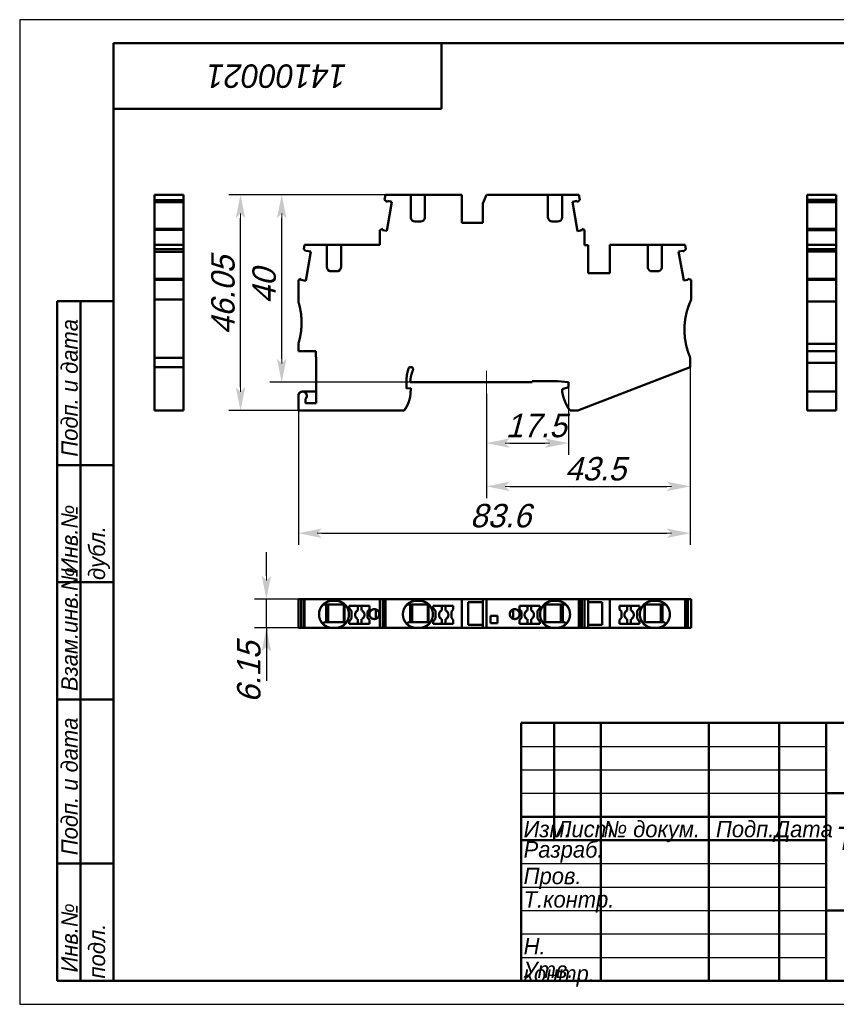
# Model space of a CAD drawing. Header units: millimetres. Extents: x 0 to 297, y 0 to 210.
# Tile 1 of 2: x 0 to 174, y 0 to 210. Entities that reach past the tile are written whole.
import ezdxf

# ---------------------------------------------------------------- set-up
doc = ezdxf.new("R2010")
doc.units = ezdxf.units.MM
doc.styles.add('TextStyle_1', font='T-FLEX Type A.TTF', dxfattribs={"oblique": 15, "height": 5})
doc.dimstyles.new('DIM_ST_1', dxfattribs={"dimtxt": 5, "dimasz": 5, "dimexe": 2.5, "dimexo": 0, "dimtad": 1, "dimrnd": 0.01, "dimdsep": 46, "dimtxsty": 'TextStyle_1', "dimblk": 'Arrow_3_C7_Status', "dimcen": 0.09, "dimclrd": 7, "dimclre": 7, "dimclrt": 7, "dimazin": 0, "dimtfac": 1, "dimtdec": 0, "dimtmove": 0, "dimatfit": 0, "dimldrblk": 'NONE', "dimfxl": 1, "dimtvp": 1, "dimtolj": 1, "dimarcsym": 0})
doc.dimstyles.new('DIM_ST_2', dxfattribs={"dimtxt": 5, "dimasz": 5, "dimexe": 2.5, "dimexo": 0, "dimtad": 1, "dimrnd": 0.01, "dimdsep": 46, "dimtxsty": 'TextStyle_1', "dimblk": 'Arrow_3_C7_Status', "dimcen": 0.09, "dimclrd": 7, "dimclre": 7, "dimclrt": 7, "dimazin": 0, "dimtfac": 1, "dimtdec": 0, "dimtmove": 0, "dimatfit": 0, "dimldrblk": 'NONE', "dimfxl": 1, "dimtvp": 1, "dimtolj": 1, "dimarcsym": 0})

# ---------------------------------------------------------------- blocks, each defined once
blk = doc.blocks.new('Arrow_3_C7_Status')
at = {"color": 7, "lineweight": 0, "flags": 128}
blk.add_lwpolyline([(-1, 0), (-0.8, 0)], dxfattribs=at)
at = {"color": 7}
blk.add_solid([(-1, -0.2), (0, 0), (-0.8, 0), (-1, 0.2)], dxfattribs=at)
blk = doc.blocks.new('*D5')
at = {"color": 7, "lineweight": -2}
for p, q in [((143.05, 135.86), (143.05, 107.97)), ((99.55, 130.3), (99.55, 107.97)), ((104.55, 110.47), (138.05, 110.47))]:
    blk.add_line(p, q, dxfattribs=at)
at = {"layer": 'Defpoints', "color": 0}
for p in [(143.05, 135.86), (99.55, 130.3), (143.05, 110.47)]:
    blk.add_point(p, dxfattribs=at)
at = {"color": 7, "lineweight": -2, "xscale": 5, "yscale": 5, "zscale": 5}
for p, rotation in [((99.55, 110.47), 180), ((143.05, 110.47), 360)]:
    blk.add_blockref('Arrow_3_C7_Status', p, dxfattribs=dict(at, rotation=rotation))
blk = doc.blocks.new('_None')
blk = doc.blocks.new('*D6')
at = {"color": 7, "lineweight": -2}
for p, q in [((86.45, 172.68), (53.39, 172.68)), ((55.89, 137.68), (55.89, 167.68)), ((83.3, 132.68), (53.39, 132.68))]:
    blk.add_line(p, q, dxfattribs=at)
at = {"layer": 'Defpoints', "color": 0}
for p in [(55.89, 172.68), (86.45, 172.68), (83.3, 132.68)]:
    blk.add_point(p, dxfattribs=at)
at = {"color": 7, "lineweight": -2, "xscale": 5, "yscale": 5, "zscale": 5}
for p, rotation in [((55.89, 172.68), 90), ((55.89, 132.68), 270)]:
    blk.add_blockref('Arrow_3_C7_Status', p, dxfattribs=dict(at, rotation=rotation))
blk = doc.blocks.new('*D7')
at = {"color": 7, "lineweight": -2}
for p, q in [((99.55, 130.3), (99.55, 117.19)), ((117.05, 131.59), (117.05, 117.19)), ((104.55, 119.69), (112.05, 119.69))]:
    blk.add_line(p, q, dxfattribs=at)
at = {"layer": 'Defpoints', "color": 0}
for p in [(99.55, 130.3), (117.05, 131.59), (117.05, 119.69)]:
    blk.add_point(p, dxfattribs=at)
at = {"color": 7, "lineweight": -2, "xscale": 5, "yscale": 5, "zscale": 5, "rotation": 180}
blk.add_blockref('Arrow_3_C7_Status', (99.55, 119.69), dxfattribs=at)
at = {"color": 7, "lineweight": -2, "xscale": 5, "yscale": 5, "zscale": 5}
blk.add_blockref('Arrow_3_C7_Status', (117.05, 119.69), dxfattribs=at)
blk = doc.blocks.new('*D8')
at = {"color": 7, "lineweight": -2}
for p, q in [((86.45, 172.68), (44.6, 172.68)), ((47.1, 131.63), (47.1, 167.68)), ((59.45, 126.63), (44.6, 126.63))]:
    blk.add_line(p, q, dxfattribs=at)
at = {"layer": 'Defpoints', "color": 0}
for p in [(47.1, 172.68), (86.45, 172.68), (59.45, 126.63)]:
    blk.add_point(p, dxfattribs=at)
at = {"color": 7, "lineweight": -2, "xscale": 5, "yscale": 5, "zscale": 5}
for p, rotation in [((47.1, 172.68), 90), ((47.1, 126.63), 270)]:
    blk.add_blockref('Arrow_3_C7_Status', p, dxfattribs=dict(at, rotation=rotation))
blk = doc.blocks.new('*D9')
at = {"color": 7, "lineweight": -2}
for p, q in [((143.05, 135.86), (143.05, 97.97)), ((59.45, 126.63), (59.45, 97.97)), ((64.45, 100.47), (138.05, 100.47))]:
    blk.add_line(p, q, dxfattribs=at)
at = {"layer": 'Defpoints', "color": 0}
for p in [(143.05, 135.86), (59.45, 126.63), (143.05, 100.47)]:
    blk.add_point(p, dxfattribs=at)
at = {"color": 7, "lineweight": -2, "xscale": 5, "yscale": 5, "zscale": 5}
for p, rotation in [((59.45, 100.47), 180), ((143.05, 100.47), 360)]:
    blk.add_blockref('Arrow_3_C7_Status', p, dxfattribs=dict(at, rotation=rotation))
blk = doc.blocks.new('*D10')
at = {"color": 7, "lineweight": -2}
for p, q in [((52.62, 91.42), (52.62, 96.42)), ((60.75, 86.42), (50.12, 86.42)), ((52.62, 80.27), (52.62, 86.42)), ((60.75, 80.27), (50.12, 80.27)), ((52.62, 80.27), (52.62, 68.96)), ((52.62, 75.27), (52.62, 70.27))]:
    blk.add_line(p, q, dxfattribs=at)
at = {"layer": 'Defpoints', "color": 0}
for p in [(52.62, 86.42), (60.75, 86.42), (60.75, 80.27)]:
    blk.add_point(p, dxfattribs=at)
at = {"color": 7, "lineweight": -2, "xscale": 5, "yscale": 5, "zscale": 5}
for p, rotation in [((52.62, 86.42), 270), ((52.62, 80.27), 90)]:
    blk.add_blockref('Arrow_3_C7_Status', p, dxfattribs=dict(at, rotation=rotation))
blk = doc.blocks.new('_FR1Страница_1')
at = {"color": 7, "lineweight": 25, "flags": 128}
for points in [[(0, 210), (0, 0)], [(297, 210), (0, 210)], [(107, 55), (172, 55)], [(107, 50), (172, 50)], [(107, 45), (172, 45)], [(107, 30), (172, 30)], [(107, 25), (172, 25)], [(107, 20), (172, 20)], [(107, 15), (172, 15)], [(107, 10), (172, 10)], [(0, 0), (297, 0)]]:
    blk.add_lwpolyline(points, dxfattribs=at)
at = {"color": 7, "lineweight": 50, "flags": 128}
for points in [[(20, 5), (20, 205)], [(20, 205), (292, 205)], [(90, 191), (90, 205)], [(20, 191), (90, 191)], [(8, 5), (8, 150)], [(8, 150), (20, 150)], [(13, 150), (13, 5)], [(8, 115), (20, 115)], [(8, 90), (20, 90)], [(20, 65), (8, 65)], [(107, 5), (107, 60)], [(107, 60), (292, 60)], [(114, 60), (114, 35)], [(124, 60), (124, 5)], [(147, 60), (147, 5)], [(162, 60), (162, 5)], [(172, 60), (172, 5)], [(172, 45), (292, 45)], [(107, 40), (172, 40)], [(107, 35), (172, 35)], [(8, 30), (20, 30)], [(172, 20), (292, 20)], [(20, 5), (8, 5)], [(292, 5), (20, 5)]]:
    blk.add_lwpolyline(points, dxfattribs=at)
at = {"color": 7}
for s, insert, char_height, width, attachment_point, rotation in [('\\pl0.5;{\\fT-FLEX Type A|b0|i1;\\l14100021 \\P}', (55, 198), 5, 72.5, 5, 180), ('\\pl0.5;{\\fT-FLEX Type A|b0|i1;\\l Подп. и дата\\P}', (8.875, 115), 3.5, 36.75, 1, 90), ('\\pl0.5;{\\fT-FLEX Type A|b0|i1;\\l\\P}', (16.5, 132.5), 3.5, 36.75, 5, 90), ('\\pl0.5;{\\fT-FLEX Type A|b0|i1;\\l Инв.№ дубл.\\P}', (8.875, 90), 3.5, 26.75, 1, 90), ('\\pl0.5;{\\fT-FLEX Type A|b0|i1;\\l\\P}', (16.5, 102.5), 3.5, 26.75, 5, 90), ('\\pl0.5;{\\fT-FLEX Type A|b0|i1;\\l Взам.инв.№\\P}', (8.875, 65), 3.5, 26.75, 1, 90), ('\\pl0.5;{\\fT-FLEX Type A|b0|i1;\\l\\P}', (16.5, 77.5), 3.5, 26.75, 5, 90), ('\\pl0.5;{\\fT-FLEX Type A|b0|i1;\\l Подп. и дата\\P}', (8.875, 30), 3.5, 36.75, 1, 90), ('\\pl0.5;{\\fT-FLEX Type A|b0|i1;\\l\\P}', (16.5, 47.5), 3.5, 36.75, 5, 90), ('\\pl0.5;{\\fT-FLEX Type A|b0|i1;\\l Инв.№ подл.\\P}', (8.875, 5), 3.5, 26.75, 1, 90), ('\\pl0.5;{\\fT-FLEX Type A|b0|i1;\\l\\H0.857143x;\\P}', (16.5, 17.5), 3.5, 26.75, 5, 90)]:
    blk.add_mtext(s, dxfattribs=dict(at, insert=insert, char_height=char_height, width=width, attachment_point=attachment_point, rotation=rotation))
at = {"color": 7, "char_height": 3.5}
for s, insert, width, attachment_point in [('{\\fT-FLEX Type A|b0|i1;\\l\\P}', (110.5, 59.125), 8.75, 2), ('{\\fT-FLEX Type A|b0|i1;\\l\\P}', (114, 59.125), 11.75, 1), ('{\\fT-FLEX Type A|b0|i1;\\l \\P}', (124, 59.125), 24.75, 1), ('{\\fT-FLEX Type A|b0|i1;\\l\\P}', (162, 59.125), 11.75, 1), ('{\\fT-FLEX Type A|b0|i1;\\l\\fT-FLEX Type A|b0|i0;\\P}', (110.5, 54.125), 8.75, 2), ('{\\fT-FLEX Type A|b0|i1;\\l\\P}', (114, 54.125), 11.75, 1), ('{\\fT-FLEX Type A|b0|i1;\\l \\P}', (124, 54.125), 24.75, 1), ('{\\fT-FLEX Type A|b0|i1;\\l\\P}', (162, 54.125), 11.75, 1), ('{\\fT-FLEX Type A|b0|i1;\\l\\P}', (110.5, 49.125), 8.75, 2), ('{\\fT-FLEX Type A|b0|i1;\\l\\P}', (114, 49.125), 11.75, 1), ('{\\fT-FLEX Type A|b0|i1;\\l \\P}', (124, 49.125), 24.75, 1), ('{\\fT-FLEX Type A|b0|i1;\\l\\P}', (162, 49.125), 11.75, 1), ('{\\fT-FLEX Type A|b0|i1;\\l \\P}', (110.5, 44.125), 8.75, 2), ('{\\fT-FLEX Type A|b0|i1;\\l\\P}', (114, 44.125), 11.75, 1), ('{\\fT-FLEX Type A|b0|i1;\\l \\P}', (124, 44.125), 24.75, 1), ('{\\fT-FLEX Type A|b0|i1;\\l\\P}', (162, 44.125), 11.75, 1), ('\\pl0.5;{\\fT-FLEX Type A|b0|i1;\\lИзм.\\H0.857143x;\\P}', (107, 39.125), 8.75, 1), ('\\pl0.5;{\\fT-FLEX Type A|b0|i1;\\lЛист\\fT-FLEX Type A|b0|i0;\\H0.857143x;\\P}', (114, 39.125), 11.75, 1), ('\\pl0.5;{\\fT-FLEX Type A|b0|i1;\\l№ докум.\\P}', (124, 39.125), 24.75, 1), ('\\pl0.5;{\\fT-FLEX Type A|b0|i1;\\lПодп.\\P}', (154.5, 39.125), 16.75, 2), ('\\pl0.5;{\\fT-FLEX Type A|b0|i1;\\lДата\\fT-FLEX Type A|b0|i0;\\H0.857143x;\\P}', (167, 39.125), 11.75, 2), ('\\pl0.5;{\\fT-FLEX Type A|b0|i1;\\lРазраб.\\P}', (107, 32.5), 18.75, 4), ('\\pl0.5;{\\fT-FLEX Type A|b0|i1;\\l\\P}', (124, 34.125), 24.75, 1), ('\\pl0.5;{\\fT-FLEX Type A|b0|i1;\\l\\H0.857143x;\\P}', (162, 34.125), 11.75, 1), ('\\pl0.5;{\\fT-FLEX Type A|b0|i1;\\lПров.\\P}', (107, 29.125), 18.75, 1), ('\\pl0.5;{\\fT-FLEX Type A|b0|i1;\\l\\P}', (124, 29.125), 24.75, 1), ('\\pl0.5;{\\fT-FLEX Type A|b0|i1;\\l\\P}', (162, 29.125), 11.75, 1), ('\\pl0.5;{\\fT-FLEX Type A|b0|i1;\\lТ.контр.\\P}', (107, 24.125), 18.75, 1), ('\\pl0.5;{\\fT-FLEX Type A|b0|i1;\\l\\P}', (124, 24.125), 24.75, 1), ('\\pl0.5;{\\fT-FLEX Type A|b0|i1;\\l\\H0.857143x;\\P}', (162, 24.125), 11.75, 1), ('\\pl0.5;{\\fT-FLEX Type A|b0|i1;\\l\\P}', (107, 19.125), 18.75, 1), ('\\pl0.5;{\\fT-FLEX Type A|b0|i1;\\l\\P}', (124, 19.125), 24.75, 1), ('\\pl0.5;{\\fT-FLEX Type A|b0|i1;\\l\\P}', (162, 19.125), 11.75, 1), ('\\pl0.5;{\\fT-FLEX Type A|b0|i1;\\lН. контр.\\P}', (107, 14.125), 18.75, 1), ('\\pl0.5;{\\fT-FLEX Type A|b0|i1;\\l\\P}', (124, 14.125), 24.75, 1), ('\\pl0.5;{\\fT-FLEX Type A|b0|i1;\\l\\H0.857143x;\\P}', (162, 14.125), 11.75, 1), ('\\pl0.5;{\\fT-FLEX Type A|b0|i1;\\lУтв.\\P}', (107, 9.125), 18.75, 1), ('\\pl0.5;{\\fT-FLEX Type A|b0|i1;\\l\\P}', (124, 9.125), 24.75, 1), ('\\pl0.5;{\\fT-FLEX Type A|b0|i1;\\l\\H0.857143x;\\P}', (162, 9.125), 11.75, 1)]:
    blk.add_mtext(s, dxfattribs=dict(at, insert=insert, width=width, attachment_point=attachment_point))
at = {"color": 7, "insert": (207, 32.5), "char_height": 5, "width": 72.5, "attachment_point": 5, "line_spacing_factor": 0.692771}
blk.add_mtext('\\pl0.5;{\\fT-FLEX Type A|b0|i1;\\lТехнический чертеж\\PКНБ 4-2У-С\\P}', dxfattribs=at)
blk = doc.blocks.new('Страница_1')
at = {"color": 7, "lineweight": 50, "flags": 128}
for points in [[(28.771, 172.68), (34.921, 172.68)], [(28.771, 171.498), (28.771, 172.68)], [(34.921, 171.498), (34.921, 172.68)], [(78.051, 172.68), (77.854, 171.566)], [(78.051, 172.68), (83.446, 172.68)], [(83.446, 172.68), (84.646, 172.68)], [(83.446, 172.68), (83.446, 167.83)], [(84.646, 172.68), (85.246, 172.68)], [(85.246, 172.68), (86.446, 172.68)], [(86.446, 172.68), (94.296, 172.68)], [(86.446, 167.83), (86.446, 172.68)], [(94.296, 172.68), (94.296, 166.68)], [(99.578, 172.68), (98.796, 170.83)], [(112.696, 172.68), (99.578, 172.68)], [(112.696, 172.68), (113.896, 172.68)], [(112.696, 172.68), (112.696, 167.83)], [(114.496, 172.68), (113.896, 172.68)], [(114.496, 172.68), (115.696, 172.68)], [(119.247, 172.68), (115.696, 172.68)], [(115.696, 167.83), (115.696, 172.68)], [(119.456, 171.498), (119.247, 172.68)], [(168.013, 172.68), (168.013, 171.566)], [(174.163, 172.68), (168.013, 172.68)], [(174.163, 172.68), (174.163, 171.566)], [(28.771, 171.068), (28.771, 171.498)], [(28.771, 171.498), (34.921, 171.498)], [(28.771, 171.068), (34.921, 171.068)], [(28.771, 165.38), (28.771, 171.063)], [(34.921, 171.068), (34.921, 171.498)], [(34.921, 165.38), (34.921, 171.063)], [(77.854, 171.566), (78.448, 171.068)], [(79.404, 171.176), (78.305, 164.947)], [(78.448, 171.068), (78.495, 171.336)], [(78.495, 171.336), (79.404, 171.176)], [(98.796, 166.68), (98.796, 170.83)], [(118.896, 171.336), (117.891, 171.159)], [(118.989, 164.93), (117.891, 171.159)], [(118.944, 171.068), (118.896, 171.336)], [(118.944, 171.068), (119.456, 171.498)], [(174.163, 171.566), (168.013, 171.566)], [(168.013, 171.566), (168.013, 171.068)], [(174.163, 171.068), (168.013, 171.068)], [(168.013, 171.063), (168.013, 165.38)], [(174.163, 171.566), (174.163, 171.068)], [(174.163, 171.063), (174.163, 165.38)], [(83.446, 167.83), (83.465, 167.651), (83.522, 167.48), (83.732, 167.189), (84.035, 166.997), (84.387, 166.93)], [(84.646, 166.93), (84.387, 166.93)], [(84.646, 166.93), (85.246, 166.93)], [(84.646, 166.93), (85.246, 166.93)], [(85.246, 166.93), (85.602, 166.93)], [(85.504, 166.93), (85.246, 166.93)], [(85.504, 166.93), (85.856, 166.997), (86.159, 167.189), (86.369, 167.48), (86.426, 167.651), (86.446, 167.83)], [(94.296, 166.68), (98.796, 166.68)], [(113.637, 166.93), (113.285, 166.997), (112.982, 167.189), (112.772, 167.48), (112.715, 167.651), (112.696, 167.83)], [(113.896, 166.93), (113.539, 166.93)], [(113.637, 166.93), (113.896, 166.93)], [(114.496, 166.93), (113.896, 166.93)], [(114.496, 166.93), (114.754, 166.93)], [(115.696, 167.83), (115.676, 167.651), (115.619, 167.48), (115.409, 167.189), (115.106, 166.997), (114.754, 166.93)], [(28.771, 165.175), (28.771, 165.375)], [(28.771, 165.375), (34.921, 165.375)], [(28.771, 165.175), (34.921, 165.175)], [(28.771, 161.985), (28.771, 165.175)], [(34.921, 165.175), (34.921, 165.375)], [(34.921, 161.985), (34.921, 165.175)], [(77.444, 165.375), (76.796, 165.139)], [(76.796, 165.139), (76.796, 161.98)], [(77.444, 165.375), (77.397, 165.107)], [(78.305, 164.947), (77.397, 165.107)], [(118.989, 164.93), (119.995, 165.107)], [(120.496, 165.175), (119.948, 165.375)], [(119.948, 165.375), (119.995, 165.107)], [(120.496, 161.93), (120.496, 165.175)], [(168.013, 165.375), (168.013, 165.139)], [(174.163, 165.375), (168.013, 165.375)], [(174.163, 165.139), (168.013, 165.139)], [(168.013, 165.139), (168.013, 161.98)], [(174.163, 165.375), (174.163, 165.139)], [(174.163, 165.139), (174.163, 161.98)], [(28.771, 161.029), (28.771, 161.98)], [(28.771, 161.98), (34.921, 161.98)], [(34.921, 161.029), (34.921, 161.98)], [(60.579, 161.029), (60.747, 161.98)], [(60.747, 161.98), (65.546, 161.98)], [(66.746, 161.98), (65.546, 161.98)], [(65.546, 157.23), (65.546, 161.98)], [(66.746, 161.98), (67.346, 161.98)], [(68.546, 161.98), (67.346, 161.98)], [(68.546, 161.98), (68.546, 157.23)], [(68.546, 161.98), (76.796, 161.98)], [(121.296, 161.93), (120.496, 161.93)], [(121.296, 161.93), (121.296, 155.93)], [(125.896, 161.98), (125.896, 155.93)], [(133.996, 161.98), (125.896, 161.98)], [(133.996, 161.98), (135.196, 161.98)], [(133.996, 157.23), (133.996, 161.98)], [(135.796, 161.98), (135.196, 161.98)], [(135.796, 161.98), (136.996, 161.98)], [(136.996, 161.98), (141.945, 161.98)], [(136.996, 161.98), (136.996, 157.23)], [(142.112, 161.029), (141.945, 161.98)], [(168.013, 161.98), (168.013, 161.029)], [(174.163, 161.98), (168.013, 161.98)], [(174.163, 161.029), (174.163, 161.98)], [(28.771, 161.029), (34.921, 161.029)], [(28.771, 160.505), (28.771, 161.029)], [(28.771, 160.505), (34.921, 160.505)], [(28.771, 154.761), (28.771, 160.5)], [(34.921, 160.505), (34.921, 161.029)], [(34.921, 154.755), (34.921, 160.5)], [(61.073, 160.614), (60.579, 161.029)], [(61.022, 154.326), (62.12, 160.555)], [(61.073, 160.614), (61.095, 160.736)], [(62.12, 160.555), (61.095, 160.736)], [(141.446, 160.736), (140.567, 160.581)], [(141.665, 154.352), (140.567, 160.581)], [(141.487, 160.505), (141.446, 160.736)], [(141.487, 160.505), (142.112, 161.029)], [(168.013, 161.029), (168.013, 160.614)], [(174.163, 161.029), (168.013, 161.029)], [(174.163, 160.614), (168.013, 160.614)], [(168.013, 160.609), (168.013, 160.555)], [(168.013, 160.555), (168.013, 154.697)], [(174.163, 160.555), (168.013, 160.555)], [(174.163, 160.614), (174.163, 161.029)], [(174.163, 160.555), (174.163, 160.609)], [(174.163, 154.702), (174.163, 160.555)], [(65.546, 157.23), (65.565, 157.051), (65.622, 156.88), (65.832, 156.589), (66.135, 156.397), (66.487, 156.33)], [(66.746, 156.33), (66.487, 156.33)], [(66.746, 156.33), (67.346, 156.33)], [(66.746, 156.33), (67.346, 156.33)], [(67.346, 156.33), (67.702, 156.33)], [(67.604, 156.33), (67.346, 156.33)], [(67.604, 156.33), (67.956, 156.397), (68.259, 156.589), (68.469, 156.88), (68.526, 157.051), (68.546, 157.23)], [(125.896, 155.93), (121.296, 155.93)], [(134.937, 156.33), (134.585, 156.397), (134.282, 156.589), (134.072, 156.88), (134.015, 157.051), (133.996, 157.23)], [(135.196, 156.33), (134.839, 156.33)], [(134.937, 156.33), (135.196, 156.33)], [(135.796, 156.33), (135.196, 156.33)], [(135.796, 156.33), (136.054, 156.33)], [(136.996, 157.23), (136.976, 157.051), (136.919, 156.88), (136.709, 156.589), (136.406, 156.397), (136.054, 156.33)], [(28.771, 154.755), (34.921, 154.755)], [(28.771, 154.484), (28.771, 154.755)], [(28.771, 154.484), (34.921, 154.484)], [(28.771, 150.319), (28.771, 154.484)], [(34.921, 154.484), (34.921, 154.755)], [(34.921, 150.319), (34.921, 154.484)], [(60.03, 154.697), (59.446, 154.484)], [(59.446, 154.484), (59.446, 149.88)], [(60.03, 154.697), (59.997, 154.507)], [(59.997, 154.507), (61.022, 154.326)], [(141.665, 154.352), (142.545, 154.507)], [(143.246, 154.484), (142.501, 154.755)], [(142.501, 154.755), (142.545, 154.507)], [(143.246, 150.319), (143.246, 154.484)], [(168.013, 154.697), (168.013, 154.484)], [(174.163, 154.697), (168.013, 154.697)], [(168.013, 154.484), (168.013, 149.88)], [(174.163, 154.484), (168.013, 154.484)], [(174.163, 154.697), (174.163, 154.484)], [(174.163, 154.484), (174.163, 149.88)], [(28.771, 150.319), (28.771, 137.88)], [(28.771, 150.319), (34.921, 150.319)], [(34.921, 150.934), (34.921, 150.853)], [(34.921, 150.853), (34.921, 150.735)], [(34.921, 150.319), (34.921, 137.88)], [(34.921, 149.184), (34.921, 149.121)], [(34.921, 149.121), (34.921, 149.075)], [(168.013, 150.365), (168.013, 150.981)], [(168.013, 149.885), (168.013, 150.365)], [(168.013, 150.277), (168.013, 150.304)], [(168.013, 140.88), (168.013, 149.88)], [(174.163, 149.88), (168.013, 149.88)], [(174.163, 140.88), (174.163, 149.88)], [(34.921, 148.955), (34.921, 148.724)], [(168.013, 148.995), (168.013, 148.997)], [(168.013, 148.38), (168.013, 148.382)], [(59.446, 140.88), (59.446, 139.28)], [(168.013, 140.88), (168.013, 139.28)], [(174.163, 140.88), (168.013, 140.88)], [(174.163, 140.88), (174.163, 139.28)], [(63.147, 139.28), (59.446, 139.28)], [(63.246, 136.78), (63.147, 139.28)], [(168.013, 139.28), (168.013, 136.78)], [(174.163, 139.28), (168.013, 139.28)], [(174.163, 136.78), (174.163, 139.28)], [(28.771, 137.88), (34.921, 137.88)], [(28.771, 135.86), (28.771, 137.88)], [(34.921, 135.86), (34.921, 137.88)], [(63.246, 128.18), (63.246, 136.78)], [(143.046, 135.86), (143.046, 137.88)], [(174.163, 136.78), (168.013, 136.78)], [(168.013, 136.78), (168.013, 130.68)], [(174.163, 130.685), (174.163, 136.78)], [(28.771, 135.86), (34.921, 135.86)], [(28.771, 126.63), (28.771, 135.86)], [(34.921, 126.63), (34.921, 135.86)], [(119.037, 126.63), (143.046, 135.86)], [(82.502, 131.319), (82.502, 132.922)], [(109.296, 132.68), (83.302, 132.68)], [(109.296, 132.68), (109.296, 132.88)], [(114.71, 132.88), (109.296, 132.88)], [(117.046, 132.675), (114.71, 132.88)], [(117.046, 131.593), (117.046, 132.675)], [(63.246, 130.68), (60.346, 130.68)], [(83.402, 131.398), (82.502, 131.319)], [(83.402, 130.823), (83.402, 131.398)], [(115.696, 131.231), (117.046, 131.593)], [(115.696, 130.78), (115.696, 131.231)], [(168.013, 130.68), (168.013, 129.78)], [(168.013, 130.68), (169.613, 130.68)], [(174.163, 130.68), (169.615, 130.68)], [(174.163, 130.68), (174.163, 129.78)], [(59.446, 126.63), (59.446, 129.78)], [(60.946, 129.109), (60.946, 128.18)], [(60.946, 128.18), (63.246, 128.18)], [(168.013, 129.78), (168.013, 126.63)], [(174.163, 126.63), (174.163, 129.78)], [(34.921, 126.63), (28.771, 126.63)], [(82.007, 126.63), (59.446, 126.63)], [(119.037, 126.63), (117.391, 126.63)], [(168.013, 126.63), (174.163, 126.63)], [(59.446, 80.274), (59.446, 86.424)], [(60.03, 86.424), (59.446, 86.424)], [(60.574, 86.424), (60.03, 86.424)], [(60.03, 80.274), (60.03, 86.424)], [(60.579, 80.274), (60.579, 86.424)], [(60.747, 86.424), (60.579, 86.424)], [(76.796, 86.424), (60.747, 86.424)], [(60.747, 80.274), (60.747, 86.424)], [(76.796, 80.274), (76.796, 86.424)], [(77.444, 86.424), (76.796, 86.424)], [(77.444, 80.274), (77.444, 86.424)], [(77.849, 86.424), (77.449, 86.424)], [(77.854, 80.274), (77.854, 86.424)], [(78.051, 86.424), (77.854, 86.424)], [(78.051, 80.274), (78.051, 86.424)], [(94.296, 86.424), (78.051, 86.424)], [(94.296, 80.274), (94.296, 86.424)], [(98.796, 86.424), (94.296, 86.424)], [(96.778, 86.424), (96.971, 86.424)], [(99.578, 86.424), (98.796, 86.424)], [(98.796, 80.274), (98.796, 86.424)], [(99.578, 80.274), (99.578, 86.424)], [(119.247, 86.424), (99.578, 86.424)], [(102.054, 86.424), (102.079, 86.424)], [(104.698, 86.424), (104.864, 86.424)], [(104.864, 86.424), (104.993, 86.424)], [(119.456, 86.424), (119.247, 86.424)], [(119.247, 80.274), (119.247, 86.424)], [(119.456, 80.274), (119.456, 86.424)], [(119.942, 86.424), (119.461, 86.424)], [(120.496, 86.424), (119.948, 86.424)], [(119.948, 80.274), (119.948, 86.424)], [(121.296, 86.424), (120.496, 86.424)], [(120.496, 80.274), (120.496, 86.424)], [(125.896, 86.424), (121.296, 86.424)], [(121.296, 80.274), (121.296, 86.424)], [(125.896, 80.274), (125.896, 86.424)], [(141.945, 86.424), (125.896, 86.424)], [(142.112, 86.424), (141.945, 86.424)], [(141.945, 80.274), (141.945, 86.424)], [(142.112, 80.274), (142.112, 86.424)], [(142.501, 86.424), (142.118, 86.424)], [(143.246, 86.424), (142.501, 86.424)], [(142.501, 80.274), (142.501, 86.424)], [(143.246, 80.274), (143.246, 86.424)], [(64.746, 85.274), (67.346, 85.274)], [(65.396, 85.274), (65.396, 81.474)], [(65.546, 85.274), (65.546, 81.474)], [(65.796, 85.274), (65.796, 81.474)], [(66.746, 86.074), (67.346, 86.074)], [(67.346, 85.274), (68.546, 85.274)], [(68.546, 85.274), (69.283, 85.274)], [(69.176, 85.274), (69.176, 81.474)], [(70.296, 84.999), (70.296, 84.487)], [(74.596, 84.999), (70.296, 84.999)], [(70.296, 84.487), (70.796, 83.892)], [(72.146, 84.999), (72.146, 83.99)], [(72.946, 83.99), (72.946, 84.999)], [(74.196, 83.781), (74.596, 84.181)], [(74.596, 84.181), (74.596, 84.999)], [(75.949, 82.218), (75.949, 84.229)], [(82.646, 85.274), (85.246, 85.274)], [(83.296, 85.274), (83.296, 81.474)], [(83.446, 85.274), (83.446, 81.474)], [(83.696, 85.274), (83.696, 81.474)], [(84.646, 86.074), (85.246, 86.074)], [(85.246, 85.274), (86.446, 85.274)], [(86.446, 85.274), (87.183, 85.274)], [(87.076, 81.474), (87.076, 85.274)], [(92.496, 84.999), (88.196, 84.999)], [(88.196, 84.999), (88.196, 84.487)], [(88.196, 84.487), (88.696, 83.892)], [(90.046, 84.999), (90.046, 83.99)], [(90.846, 83.99), (90.846, 84.999)], [(92.096, 83.781), (92.496, 84.181)], [(92.496, 84.181), (92.496, 84.999)], [(95.646, 85.774), (95.646, 80.924)], [(98.796, 85.774), (95.646, 85.774)], [(105.292, 82.218), (105.292, 84.229)], [(106.646, 84.181), (106.646, 84.999)], [(106.646, 84.999), (110.946, 84.999)], [(107.046, 83.781), (106.646, 84.181)], [(108.296, 83.99), (108.296, 84.999)], [(109.096, 84.999), (109.096, 83.99)], [(110.946, 84.487), (110.446, 83.892)], [(110.946, 84.999), (110.946, 84.487)], [(112.696, 85.274), (111.958, 85.274)], [(112.065, 81.474), (112.065, 85.274)], [(113.896, 85.274), (112.696, 85.274)], [(114.496, 86.074), (113.896, 86.074)], [(116.496, 85.274), (113.896, 85.274)], [(115.446, 85.274), (115.446, 81.474)], [(115.696, 81.474), (115.696, 85.274)], [(115.696, 85.274), (115.696, 81.474)], [(115.846, 85.274), (115.846, 81.474)], [(124.246, 85.774), (121.296, 85.774)], [(124.246, 80.924), (124.246, 85.774)], [(127.946, 84.181), (127.946, 84.999)], [(127.946, 84.999), (132.246, 84.999)], [(128.346, 83.781), (127.946, 84.181)], [(129.596, 83.99), (129.596, 84.999)], [(130.396, 84.999), (130.396, 83.99)], [(132.246, 84.487), (131.746, 83.892)], [(132.246, 84.999), (132.246, 84.487)], [(133.996, 85.274), (133.258, 85.274)], [(133.365, 81.474), (133.365, 85.274)], [(135.196, 85.274), (133.996, 85.274)], [(135.796, 86.074), (135.196, 86.074)], [(137.796, 85.274), (135.196, 85.274)], [(136.746, 85.274), (136.746, 81.474)], [(136.996, 85.274), (136.996, 81.474)], [(137.146, 85.274), (137.146, 81.474)], [(70.796, 82.256), (70.296, 81.66)], [(70.796, 83.892), (70.796, 82.256)], [(72.146, 82.157), (72.146, 81.149)], [(72.946, 81.149), (72.946, 82.157)], [(74.196, 82.42), (74.196, 83.781)], [(74.596, 82.02), (74.196, 82.42)], [(74.596, 81.149), (74.596, 82.02)], [(88.696, 82.256), (88.196, 81.66)], [(88.696, 83.892), (88.696, 82.256)], [(90.046, 82.157), (90.046, 81.149)], [(90.846, 81.149), (90.846, 82.157)], [(92.096, 82.42), (92.096, 83.781)], [(92.496, 82.02), (92.096, 82.42)], [(92.496, 81.149), (92.496, 82.02)], [(100.396, 82.824), (100.396, 81.324)], [(101.896, 82.824), (100.396, 82.824)], [(101.896, 81.324), (101.896, 82.824)], [(106.646, 82.02), (107.046, 82.42)], [(106.646, 81.149), (106.646, 82.02)], [(107.046, 82.42), (107.046, 83.781)], [(108.296, 81.149), (108.296, 82.157)], [(109.096, 82.157), (109.096, 81.149)], [(110.446, 83.892), (110.446, 82.256)], [(110.446, 82.256), (110.946, 81.66)], [(127.946, 82.02), (128.346, 82.42)], [(127.946, 81.149), (127.946, 82.02)], [(128.346, 82.42), (128.346, 83.781)], [(129.596, 81.149), (129.596, 82.157)], [(130.396, 82.157), (130.396, 81.149)], [(131.746, 83.892), (131.746, 82.256)], [(131.746, 82.256), (132.246, 81.66)], [(60.03, 80.274), (59.446, 80.274)], [(60.035, 80.274), (60.574, 80.274)], [(60.579, 80.274), (60.747, 80.274)], [(60.747, 80.274), (65.546, 80.274)], [(65.046, 81.474), (64.695, 81.123)], [(67.346, 81.474), (65.046, 81.474)], [(65.546, 80.274), (65.546, 80.533)], [(65.546, 80.274), (66.487, 80.274)], [(66.746, 80.274), (66.487, 80.274)], [(66.746, 80.274), (67.346, 80.274)], [(68.915, 81.474), (67.346, 81.474)], [(67.604, 80.274), (67.346, 80.274)], [(67.604, 80.274), (68.546, 80.274)], [(68.546, 80.274), (68.546, 80.533)], [(68.546, 80.274), (76.796, 80.274)], [(69.279, 81.474), (68.915, 81.474)], [(70.296, 81.66), (70.296, 81.149)], [(70.296, 81.149), (74.596, 81.149)], [(77.444, 80.274), (76.796, 80.274)], [(77.849, 80.274), (77.449, 80.274)], [(78.051, 80.274), (77.854, 80.274)], [(78.051, 80.274), (83.446, 80.274)], [(82.946, 81.474), (82.595, 81.123)], [(85.246, 81.474), (82.946, 81.474)], [(83.446, 80.274), (83.446, 80.533)], [(83.446, 80.274), (84.387, 80.274)], [(84.646, 80.274), (84.387, 80.274)], [(84.646, 80.274), (85.246, 80.274)], [(86.815, 81.474), (85.246, 81.474)], [(85.504, 80.274), (85.246, 80.274)], [(85.504, 80.274), (86.446, 80.274)], [(86.446, 80.533), (86.446, 80.274)], [(86.446, 80.274), (94.296, 80.274)], [(87.179, 81.474), (86.815, 81.474)], [(88.196, 81.66), (88.196, 81.149)], [(88.196, 81.149), (92.496, 81.149)], [(94.296, 80.274), (98.796, 80.274)], [(95.646, 80.924), (98.796, 80.924)], [(99.578, 80.274), (98.796, 80.274)], [(112.696, 80.274), (99.578, 80.274)], [(100.396, 81.324), (101.896, 81.324)], [(110.946, 81.149), (106.646, 81.149)], [(110.946, 81.66), (110.946, 81.149)], [(111.962, 81.474), (112.326, 81.474)], [(112.326, 81.474), (113.896, 81.474)], [(112.696, 80.274), (112.696, 80.533)], [(113.637, 80.274), (112.696, 80.274)], [(113.637, 80.274), (113.896, 80.274)], [(113.896, 81.474), (116.196, 81.474)], [(114.496, 80.274), (113.896, 80.274)], [(114.496, 80.274), (114.754, 80.274)], [(115.696, 80.274), (114.754, 80.274)], [(115.696, 80.274), (115.696, 80.533)], [(119.247, 80.274), (115.696, 80.274)], [(116.196, 81.474), (116.546, 81.123)], [(119.456, 80.274), (119.247, 80.274)], [(119.461, 80.274), (119.942, 80.274)], [(120.496, 80.274), (119.948, 80.274)], [(121.296, 80.274), (120.496, 80.274)], [(121.296, 80.924), (124.246, 80.924)], [(125.896, 80.274), (121.296, 80.274)], [(133.996, 80.274), (125.896, 80.274)], [(132.246, 81.149), (127.946, 81.149)], [(132.246, 81.66), (132.246, 81.149)], [(133.262, 81.474), (133.626, 81.474)], [(133.626, 81.474), (135.196, 81.474)], [(133.996, 80.533), (133.996, 80.274)], [(134.937, 80.274), (133.996, 80.274)], [(134.937, 80.274), (135.196, 80.274)], [(135.196, 81.474), (137.496, 81.474)], [(135.796, 80.274), (135.196, 80.274)], [(135.796, 80.274), (136.054, 80.274)], [(136.996, 80.274), (136.054, 80.274)], [(136.996, 80.274), (136.996, 80.533)], [(136.996, 80.274), (141.945, 80.274)], [(137.496, 81.474), (137.846, 81.123)], [(142.112, 80.274), (141.945, 80.274)], [(142.118, 80.274), (142.496, 80.274)], [(143.246, 80.274), (142.501, 80.274)]]:
    blk.add_lwpolyline(points, dxfattribs=at)
at = {"color": 7, "linetype": 'Continuous', "lineweight": 50, "const_width": 0.5}
for points in [[(59.446, 140.88, 0.153536), (59.446, 149.88, 0.153536)], [(143.246, 150.319, 0.2171152), (143.046, 137.88, 0.2171152)], [(82.979, 135.696, 0.0853754), (82.502, 132.922, 0.0853754)], [(83.915, 135.425, 0.7530297), (82.991, 135.69, 0.7530297)], [(83.875, 135.229, 0.0902283), (83.302, 132.68, 0.0902283)], [(83.875, 135.229, 0.1005988), (83.915, 135.425, 0.1005988)], [(61.246, 129.78, 1), (59.446, 129.78, 1)], [(82.007, 126.63, 0.1619815), (83.402, 130.823, 0.1619815)], [(115.696, 130.78, 0.1196559), (117.391, 126.63, 0.1196559)], [(60.946, 129.109, 0.2134216), (61.246, 129.78, 0.2134216)], [(66.746, 86.074, 0.8065861), (65.546, 80.533, 0.8065861)], [(70.246, 83.174, 0.4142135), (67.346, 86.074, 0.4142135)], [(84.646, 86.074, 0.8065861), (83.446, 80.533, 0.8065861)], [(88.146, 83.174, 0.4142136), (85.246, 86.074, 0.4142136)], [(113.896, 86.074, 0.4142136), (110.996, 83.174, 0.4142136)], [(115.696, 80.533, 0.8065861), (114.496, 86.074, 0.8065861)], [(135.196, 86.074, 0.4142136), (132.296, 83.174, 0.4142136)], [(136.996, 80.533, 0.8065861), (135.796, 86.074, 0.8065861)], [(69.283, 85.274, 0.002839), (69.269, 83.174, 0.002839)], [(72.146, 83.99, 0.6546537), (72.146, 82.157, 0.6546537)], [(72.946, 82.157, 0.6546537), (72.946, 83.99, 0.6546537)], [(76.696, 83.224, 1), (74.596, 83.224, 1)], [(87.183, 85.274, 0.002839), (87.169, 83.174, 0.002839)], [(90.046, 83.99, 0.6546537), (90.046, 82.157, 0.6546537)], [(90.846, 82.157, 0.6546537), (90.846, 83.99, 0.6546537)], [(106.646, 83.224, 1), (104.546, 83.224, 1)], [(108.296, 83.99, 0.6546537), (108.296, 82.157, 0.6546537)], [(109.096, 82.157, 0.6546537), (109.096, 83.99, 0.6546537)], [(111.972, 83.174, 0.0028408), (111.958, 85.274, 0.0028408)], [(129.596, 83.99, 0.6546537), (129.596, 82.157, 0.6546537)], [(130.396, 82.157, 0.6546537), (130.396, 83.99, 0.6546537)], [(133.272, 83.174, 0.0028408), (133.258, 85.274, 0.0028408)], [(68.546, 80.533, 0.2941106), (70.246, 83.174, 0.2941106)], [(69.269, 83.174, 0.0025559), (69.279, 81.474, 0.0025559)], [(74.596, 83.224, 1), (76.696, 83.224, 1)], [(86.446, 80.533, 0.2941106), (88.146, 83.174, 0.2941106)], [(87.169, 83.174, 0.0025559), (87.179, 81.474, 0.0025559)], [(104.546, 83.224, 1), (106.646, 83.224, 1)], [(110.996, 83.174, 0.2941106), (112.696, 80.533, 0.2941106)], [(111.962, 81.474, 0.0025566), (111.972, 83.174, 0.0025566)], [(132.296, 83.174, 0.2941106), (133.996, 80.533, 0.2941106)], [(133.262, 81.474, 0.0025566), (133.272, 83.174, 0.0025566)], [(65.546, 80.533, 0.0842441), (66.484, 80.285, 0.0842441)], [(66.484, 80.285, 0.0225521), (66.746, 80.274, 0.0225521)], [(67.346, 80.274, 0.0225521), (67.607, 80.285, 0.0225521)], [(67.607, 80.285, 0.0842441), (68.546, 80.533, 0.0842441)], [(83.446, 80.533, 0.0842441), (84.384, 80.285, 0.0842441)], [(84.384, 80.285, 0.0225521), (84.646, 80.274, 0.0225521)], [(85.246, 80.274, 0.0225521), (85.507, 80.285, 0.0225521)], [(85.507, 80.285, 0.0842441), (86.446, 80.533, 0.0842441)], [(112.696, 80.533, 0.0843047), (113.634, 80.285, 0.0843047)], [(113.634, 80.285, 0.0225521), (113.896, 80.274, 0.0225521)], [(114.496, 80.274, 0.0225521), (114.757, 80.285, 0.0225521)], [(114.757, 80.285, 0.0843047), (115.696, 80.533, 0.0843047)], [(133.996, 80.533, 0.0843047), (134.934, 80.285, 0.0843047)], [(134.934, 80.285, 0.0225521), (135.196, 80.274, 0.0225521)], [(135.796, 80.274, 0.0225521), (136.057, 80.285, 0.0225521)], [(136.057, 80.285, 0.0843047), (136.996, 80.533, 0.0843047)]]:
    blk.add_lwpolyline(points, format="xyb", dxfattribs=at)
at = {"color": 7, "lineweight": 18, "flags": 128}
blk.add_lwpolyline([(99.546, 135.135), (99.546, 130.305)], dxfattribs=at)
blk.add_lwpolyline([(99.546, 135.135), (99.546, 130.305)], dxfattribs=at)
blk.add_blockref('_FR1Страница_1', (0, 0))
at = {"color": 7, "style": 'TextStyle_1', "oblique": 15}
for s, p in [('46.05', (45.846, 142.867)), ('40', (54.636, 149.465)), ('6.15', (51.366, 64.314))]:
    blk.add_text(s, height=5, rotation=90, dxfattribs=at).set_placement(p)
for s, p in [('17.5', (103.651, 120.945)), ('43.5', (116.293, 111.725)), ('83.6', (96.066, 101.725))]:
    blk.add_text(s, height=5, dxfattribs=at).set_placement(p)
for base, p1, p2, picture, middle in [((47.096, 172.68), (59.446, 126.63), (86.446, 172.68), '*D8', (47.096, 149.655)), ((55.886, 172.68), (83.302, 132.68), (86.446, 172.68), '*D6', (55.886, 152.68)), ((52.616, 86.424), (60.747, 80.274), (60.747, 86.424), '*D10', (52.616, 68.959))]:
    dim = blk.add_linear_dim(base=base, p1=p1, p2=p2, angle=90, text=' ', dimstyle='DIM_ST_2')
    dim.commit()
    dim.dimension.update_dxf_attribs({"geometry": picture, "text_midpoint": middle, "dimtype": 160})
for base, p1, p2, dimstyle, picture, middle in [((143.046, 100.475), (59.446, 126.63), (143.046, 135.86), 'DIM_ST_1', '*D9', (101.246, 100.475)), ((143.046, 110.475), (99.546, 130.305), (143.046, 135.86), 'DIM_ST_1', '*D5', (121.296, 110.475)), ((117.046, 119.695), (99.546, 130.305), (117.046, 131.593), 'DIM_ST_2', '*D7', (108.296, 119.695))]:
    dim = blk.add_linear_dim(base=base, p1=p1, p2=p2, text=' ', dimstyle=dimstyle)
    dim.commit()
    dim.dimension.update_dxf_attribs({"geometry": picture, "text_midpoint": middle, "dimtype": 160})

msp = doc.modelspace()

# ---------------------------------------------------------------- block references
msp.add_blockref('Страница_1', (0, 0))

doc.saveas('drawing.dxf')
